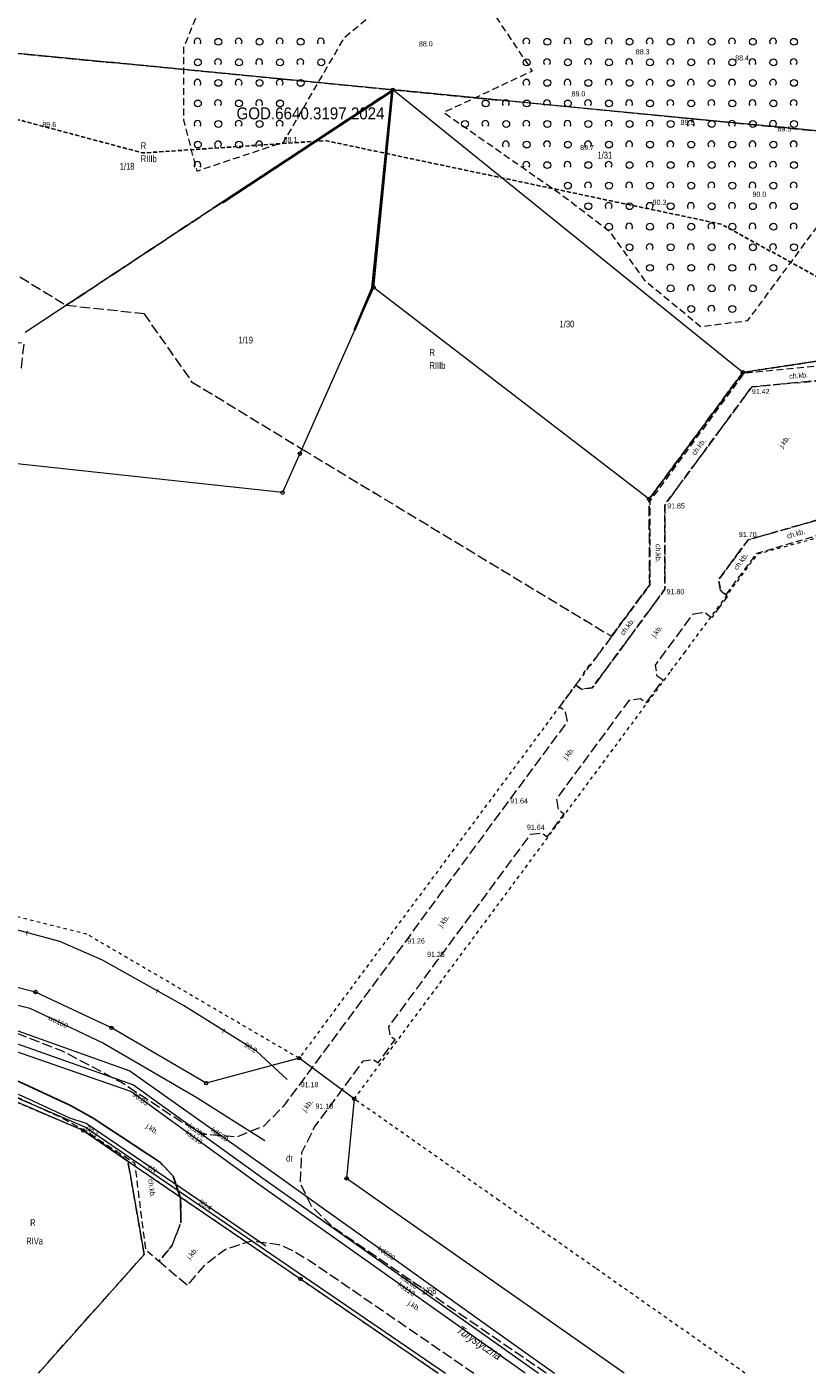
# Model space of a CAD drawing. Header units: metres. Extents: x 6540907 to 6541833, y 5893434 to 5894895.
# Tile 255 of 256: x 6541257 to 6541371, y 5894488 to 5894685. Entities that reach past the tile are written whole.
import ezdxf
from ezdxf.enums import TextEntityAlignment as Align

# ---------------------------------------------------------------- set-up
doc = ezdxf.new("R2010")
doc.units = ezdxf.units.M
doc.header["$MEASUREMENT"] = 0
for name, pattern in [('1.0_0.5', [1.5, 1, -0.5]), ('1.5_0.5', [2, 1.5, -0.5]), ('2', [0.9, 0.6, -0.3]), ('219-500', [0, 0]), ('egkk-500', [2, 1.5, -0.5]), ('egug-500', [1, 0.5, -0.5])]:
    doc.linetypes.add(name, pattern=pattern)
doc.layers.get('0').update_dxf_attribs({"color": 2, "linetype": 'CONTINUOUS', "lineweight": 5})
for name, color, linetype, lineweight in [('202-punkt graniczny', 251, 'CONTINUOUS', 9), ('203-punkt graniczny', 251, 'CONTINUOUS', 9), ('209-oznaczenie konturu klasyfikacyjnego', 251, 'CONTINUOUS', 9), ('210-oznaczenie konturu użytku gruntowego', 251, 'CONTINUOUS', 9), ('211-numer działki ewidencyjnej', 156, 'CONTINUOUS', 9), ('217-kontur klasyfikacyjny', 251, 'CONTINUOUS', 9), ('218-kontur użytku gruntowego', 251, 'CONTINUOUS', 9), ('219-działka ewidencyjna', 152, 'CONTINUOUS', 18), ('994-Nazwa ulicy', 251, 'CONTINUOUS', 9), ('chodnik', 251, 'CONTINUOUS', 9), ('chodnik-Atr17', 251, 'CONTINUOUS', 9), ('jezdnia', 251, 'CONTINUOUS', 9), ('jezdnia-Atr17', 251, 'CONTINUOUS', 9), ('krawężnik', 251, 'CONTINUOUS', 9), ('ogrodzenie trwałe', 251, 'CONTINUOUS', 9), ('pikieta naturalna', 251, 'CONTINUOUS', 9), ('pikieta naturalna-Atr2', 251, 'CONTINUOUS', 9), ('pikieta sztuczna', 251, 'CONTINUOUS', 9), ('pikieta sztuczna-Atr2', 251, 'CONTINUOUS', 9), ('przewód elektroenergetyczny podziemny', 251, 'CONTINUOUS', 9), ('przewód elektroenergetyczny podziemny-Atr1', 251, 'CONTINUOUS', 9), ('przewód kanalizacyjny', 251, 'CONTINUOUS', 9), ('przewód kanalizacyjny-Atr1', 251, 'CONTINUOUS', 9), ('przewód telekomunikacyjny podziemny', 251, 'CONTINUOUS', 9), ('przewód telekomunikacyjny podziemny-Atr1', 251, 'CONTINUOUS', 9), ('przewód wodociągowy', 251, 'CONTINUOUS', 9), ('przewód wodociągowy-Atr1', 251, 'CONTINUOUS', 9), ('rzędna', 251, 'CONTINUOUS', 9), ('rzędna-Atr2', 251, 'CONTINUOUS', 9), ('zadrzewienie  zakrzewienie', 252, 'CONTINUOUS', 15), ('Zakres', 252, 'CONTINUOUS', 15), ('Zakres-Atr18', 252, 'CONTINUOUS', 15)]:
    doc.layers.add(name, color=color, linetype=linetype, lineweight=lineweight)
doc.styles.get("Standard").update_dxf_attribs({"font": 'Arial', "width": 0.75})
doc.linetypes.add('902-500', pattern='A,3.75,0,[1,ksztalty.shx,S=0.5,R=0,X=0,Y=0],3.75', length=7.5)

# ---------------------------------------------------------------- blocks, each defined once
blk = doc.blocks.new('203')
at = {"linetype": 'Continuous', "lineweight": 0}
h = blk.add_hatch(color=0, dxfattribs=at)
edge = h.paths.add_edge_path()
edge.add_arc((0, 0), 0.045, 0, 360)
blk = doc.blocks.new('202')
at = {"color": 0, "linetype": 'Continuous', "lineweight": 0}
blk.add_circle((0, 0), 0.25, dxfattribs=at)
blk = doc.blocks.new('PW01')
at = {"linetype": 'Continuous', "lineweight": 13}
h = blk.add_hatch(color=0, dxfattribs=at)
edge = h.paths.add_edge_path()
edge.add_arc((0, 0), 0.045, 0, 360)
blk = doc.blocks.new('OTZK1')
at = {"color": 0, "linetype": 'Continuous'}
blk.add_circle((0, 0), 0.5, dxfattribs=at)
blk = doc.blocks.new('OTZK2')
at = {"color": 0, "linetype": 'Continuous'}
blk.add_arc((0, 0), 0.5, 318.85, 221.162, dxfattribs=at)

msp = doc.modelspace()

# ---------------------------------------------------------------- linework, layer by layer
at = {"layer": '217-kontur klasyfikacyjny', "linetype": 'egkk-500', "lineweight": 18, "flags": 128}
for points in [[(6541310.32, 5894675.53), (6541248.61, 5894681.51)], [(6541248.61, 5894681.51), (6541310.32, 5894675.53)], [(6541262.68, 5894644.07), (6541310.32, 5894675.53)], [(6541310.32, 5894675.53), (6541262.68, 5894644.07)], [(6541310.32, 5894675.53), (6541382.26, 5894668.55)], [(6541382.26, 5894668.55), (6541310.32, 5894675.53)], [(6541245.67, 5894654.45), (6541262.68, 5894644.07)], [(6541262.68, 5894644.07), (6541273.99, 5894642.87)], [(6541273.99, 5894642.87), (6541280.97, 5894632.91)], [(6541361.42, 5894634.27), (6541375.08, 5894636.33)], [(6541347.74, 5894615.78), (6541361.42, 5894634.27)], [(6541280.97, 5894632.91), (6541297.08, 5894623.08)], [(6541297.08, 5894623.08), (6541342.24, 5894595.74)], [(6541347.82, 5894603.27), (6541347.74, 5894615.78)], [(6541342.24, 5894595.74), (6541347.82, 5894603.27)], [(6541265.15, 5894523.59), (6541248.06, 5894530.87)], [(6541271.67, 5894519.13), (6541265.15, 5894523.59)], [(6541274.06, 5894505.48), (6541271.67, 5894519.13)], [(6541258.63, 5894488.17), (6541274.06, 5894505.48)]]:
    msp.add_lwpolyline(points, dxfattribs=at)
at = {"layer": '218-kontur użytku gruntowego', "linetype": 'egug-500', "lineweight": 18, "flags": 128}
for points in [[(6541310.32, 5894675.53), (6541248.61, 5894681.51)], [(6541248.61, 5894681.51), (6541310.32, 5894675.53)], [(6541262.68, 5894644.07), (6541310.32, 5894675.53)], [(6541310.32, 5894675.53), (6541262.68, 5894644.07)], [(6541310.32, 5894675.53), (6541382.26, 5894668.55)], [(6541382.26, 5894668.55), (6541310.32, 5894675.53)], [(6541245.67, 5894654.45), (6541262.68, 5894644.07)], [(6541262.68, 5894644.07), (6541273.99, 5894642.87)], [(6541273.99, 5894642.87), (6541280.97, 5894632.91)], [(6541361.42, 5894634.27), (6541375.08, 5894636.33)], [(6541375.08, 5894636.33), (6541361.42, 5894634.27)], [(6541347.74, 5894615.78), (6541361.42, 5894634.27)], [(6541361.42, 5894634.27), (6541347.74, 5894615.78)], [(6541280.97, 5894632.91), (6541297.08, 5894623.08)], [(6541297.08, 5894623.08), (6541342.24, 5894595.74)], [(6541347.82, 5894603.27), (6541347.74, 5894615.78)], [(6541347.74, 5894615.78), (6541347.82, 5894603.27)], [(6541363.59, 5894607.77), (6541375.27, 5894610.95)], [(6541352.88, 5894593.31), (6541363.59, 5894607.77)], [(6541342.24, 5894595.74), (6541347.82, 5894603.27)], [(6541347.82, 5894603.27), (6541342.24, 5894595.74)], [(6541342.24, 5894595.74), (6541338.9, 5894591.22)], [(6541350.92, 5894590.66), (6541352.88, 5894593.31)], [(6541338.9, 5894591.22), (6541325.22, 5894572.72)], [(6541338.01, 5894573.21), (6541350.92, 5894590.66)], [(6541325.22, 5894572.72), (6541311.53, 5894554.24)], [(6541322.55, 5894552.31), (6541338.01, 5894573.21)], [(6541265.67, 5894552.24), (6541238.8, 5894558.96)], [(6541311.53, 5894554.24), (6541296.66, 5894534.13)], [(6541296.66, 5894534.13), (6541265.67, 5894552.24)], [(6541304.7, 5894528.19), (6541322.55, 5894552.31)], [(6541265.15, 5894523.59), (6541248.06, 5894530.87)], [(6541248.06, 5894530.87), (6541265.15, 5894523.59)], [(6541325.82, 5894513.37), (6541304.7, 5894528.19)], [(6541271.67, 5894519.13), (6541265.15, 5894523.59)], [(6541265.15, 5894523.59), (6541271.67, 5894519.13)], [(6541274.06, 5894505.48), (6541271.67, 5894519.13)], [(6541271.67, 5894519.13), (6541296.85, 5894501.92)], [(6541339.9, 5894503.49), (6541325.82, 5894513.37)], [(6541258.63, 5894488.17), (6541274.06, 5894505.48)], [(6541358.49, 5894490.44), (6541339.9, 5894503.49)], [(6541296.85, 5894501.92), (6541308.82, 5894493.74)], [(6541308.82, 5894493.74), (6541316.97, 5894488.17)], [(6541361.73, 5894488.17), (6541358.49, 5894490.44)]]:
    msp.add_lwpolyline(points, dxfattribs=at)
at = {"layer": '219-działka ewidencyjna', "linetype": '219-500', "lineweight": 18, "flags": 128}
for points in [[(6541310.32, 5894675.53), (6541248.61, 5894681.51)], [(6541310.32, 5894675.53), (6541256.68, 5894640.11)], [(6541310.32, 5894675.53), (6541307.53, 5894646.66)], [(6541361.42, 5894634.27), (6541310.32, 5894675.53)], [(6541382.26, 5894668.55), (6541310.32, 5894675.53)], [(6541307.53, 5894646.66), (6541296.77, 5894622.4)], [(6541347.74, 5894615.78), (6541307.53, 5894646.66)], [(6541375.08, 5894636.33), (6541361.42, 5894634.27)], [(6541361.42, 5894634.27), (6541347.74, 5894615.78)], [(6541296.77, 5894622.4), (6541294.25, 5894616.71)], [(6541294.25, 5894616.71), (6541254.6, 5894621.02)], [(6541258.2, 5894543.8), (6541244.13, 5894547.32)], [(6541269.26, 5894538.56), (6541258.2, 5894543.8)], [(6541283.08, 5894530.49), (6541269.26, 5894538.56)], [(6541296.66, 5894534.13), (6541283.08, 5894530.49)], [(6541304.7, 5894528.19), (6541296.66, 5894534.13)], [(6541265.15, 5894523.59), (6541248.06, 5894530.87)], [(6541304.7, 5894528.19), (6541303.58, 5894516.59)], [(6541265.15, 5894523.59), (6541271.67, 5894519.13)], [(6541271.67, 5894519.13), (6541296.85, 5894501.92)], [(6541271.67, 5894519.13), (6541274.06, 5894505.48)], [(6541344.12, 5894488.17), (6541303.58, 5894516.59)], [(6541258.63, 5894488.17), (6541274.06, 5894505.48)], [(6541296.85, 5894501.92), (6541308.82, 5894493.74)], [(6541308.82, 5894493.74), (6541316.97, 5894488.17)]]:
    msp.add_lwpolyline(points, dxfattribs=at)
at = {"layer": 'chodnik', "linetype": '1.0_0.5', "lineweight": 18, "flags": 128}
for points in [[(6541358.97, 5894601.81), (6541363.47, 5894607.87), (6541375.33, 5894611.38), (6541383.57, 5894622.44), (6541377.73, 5894635.42), (6541381.64, 5894653.23), (6541384.92, 5894668.19), (6541382.32, 5894668.74), (6541379.03, 5894653.69), (6541375, 5894635.41), (6541361.58, 5894634.15), (6541347.82, 5894615.45), (6541347.86, 5894603.29), (6541339.14, 5894591.49), (6541339.03, 5894591.58), (6541338.12, 5894590.32), (6541338.22, 5894590.25), (6541337.01, 5894588.61), (6541337.85, 5894588.03), (6541339.45, 5894588.23), (6541350.05, 5894602.61), (6541350.01, 5894614.9), (6541362.71, 5894632.15), (6541376.33, 5894633.42), (6541381.17, 5894622.69), (6541374.17, 5894613.25), (6541362.19, 5894609.82), (6541357.88, 5894603.99), (6541358.16, 5894602.4)], [(6541218.69, 5894535), (6541228.58, 5894534.87), (6541234.37, 5894534.29), (6541240.54, 5894533.24), (6541247.13, 5894531.43), (6541254.53, 5894528.91), (6541262.15, 5894525.39), (6541265.84, 5894523.28), (6541272.64, 5894518.86), (6541274.23, 5894506.21), (6541276.23, 5894504.53), (6541278.1, 5894506.77), (6541279.4, 5894510.1), (6541279.37, 5894513.72), (6541278.26, 5894516.93), (6541276.41, 5894518.92), (6541266.58, 5894525.4), (6541263.31, 5894527.25), (6541255.1, 5894531.04), (6541247.64, 5894533.53), (6541240.93, 5894535.38), (6541234.58, 5894536.45), (6541228.82, 5894537.01), (6541218.57, 5894537.17)]]:
    msp.add_lwpolyline(points, close=True, dxfattribs=at)
at = {"layer": 'jezdnia', "linetype": '1.5_0.5', "lineweight": 18, "flags": 128}
for points in [[(6541252.14, 5894619.39), (6541251.57, 5894620.09), (6541251.75, 5894621.65), (6541252.51, 5894622.22), (6541253.83, 5894634.15), (6541255.09, 5894635.06), (6541256.13, 5894634.95), (6541256.54, 5894638.48), (6541254.3, 5894638.69), (6541254.32, 5894638.94), (6541244.44, 5894646.81), (6541243.77, 5894647.18), (6541242.99, 5894647.23), (6541242.3, 5894647.01), (6541241.53, 5894647.87), (6541241.06, 5894648.72), (6541240.95, 5894648.89), (6541237.44, 5894646.86), (6541237.54, 5894646.71), (6541237.95, 5894645.96), (6541237.72, 5894644.57), (6541230.87, 5894640.84), (6541229.94, 5894632.68), (6541228.71, 5894631.76), (6541227.85, 5894631.83), (6541227.7, 5894631.85), (6541227.31, 5894628.29), (6541227.47, 5894628.27), (6541228.29, 5894628.18), (6541229.3, 5894626.95), (6541228.96, 5894623.73), (6541236.96, 5894613.64), (6541233.94, 5894585.5), (6541232.68, 5894584.52), (6541231.56, 5894584.63), (6541231.36, 5894584.66), (6541230.88, 5894580.47), (6541231.06, 5894580.44), (6541232.26, 5894580.31), (6541233.28, 5894579.24), (6541232.03, 5894567.75), (6541230.79, 5894566.79), (6541229.52, 5894566.89), (6541229.34, 5894566.92), (6541228.88, 5894562.81), (6541229.04, 5894562.75), (6541230.37, 5894562.61), (6541231.36, 5894561.53), (6541230.85, 5894556.73), (6541230.42, 5894553.01), (6541229.31, 5894549.13), (6541227.62, 5894546.47), (6541223.89, 5894544.49), (6541219.21, 5894543.81), (6541218.57, 5894537.17), (6541228.82, 5894537.01), (6541234.58, 5894536.45), (6541240.93, 5894535.38), (6541247.64, 5894533.53), (6541255.1, 5894531.04), (6541263.31, 5894527.25), (6541266.58, 5894525.4), (6541276.41, 5894518.92), (6541278.26, 5894516.93), (6541279.37, 5894513.72), (6541279.4, 5894510.1), (6541278.1, 5894506.77), (6541276.23, 5894504.53), (6541280.38, 5894500.96), (6541283.02, 5894504.08), (6541285.89, 5894506.27), (6541289.7, 5894507.46), (6541293.72, 5894506.94), (6541295.78, 5894506.04), (6541298.18, 5894504.6), (6541306.06, 5894499.2), (6541322.15, 5894488.17)], [(6541332.69, 5894488.17), (6541301.62, 5894509.44), (6541298.45, 5894512.55), (6541296.85, 5894515.86), (6541297.05, 5894520.36), (6541298.87, 5894524), (6541302.53, 5894528.98), (6541306.03, 5894533.76), (6541307.53, 5894533.94), (6541308.19, 5894533.47), (6541310.66, 5894536.83), (6541310, 5894537.28), (6541309.75, 5894538.74), (6541316.92, 5894548.49), (6541330.45, 5894566.83), (6541332.05, 5894567.03), (6541332.88, 5894566.45), (6541335.33, 5894569.78), (6541334.53, 5894570.37), (6541334.26, 5894572), (6541344.86, 5894586.41), (6541346.5, 5894586.64), (6541347.33, 5894586.04), (6541349.78, 5894589.34), (6541348.93, 5894589.93), (6541348.67, 5894591.54), (6541354.2, 5894599.04), (6541355.83, 5894599.25), (6541356.67, 5894598.65), (6541356.98, 5894598.55), (6541359.17, 5894601.51), (6541358.97, 5894601.81), (6541358.16, 5894602.4), (6541357.88, 5894603.99), (6541362.19, 5894609.82), (6541374.17, 5894613.25), (6541381.17, 5894622.69), (6541376.33, 5894633.42), (6541362.71, 5894632.15), (6541350.01, 5894614.9), (6541350.05, 5894602.61), (6541339.45, 5894588.23), (6541337.85, 5894588.03), (6541337.01, 5894588.61), (6541334.68, 5894585.46), (6541335.45, 5894584.88), (6541335.8, 5894583.31), (6541317.36, 5894558.3), (6541311.98, 5894550.93), (6541298.08, 5894532.14), (6541297.12, 5894530.81), (6541294.37, 5894527.13), (6541291.53, 5894524.24), (6541287.56, 5894522.63), (6541282.76, 5894523.02), (6541279.28, 5894524.96), (6541270.64, 5894530.64), (6541262.12, 5894535.18), (6541251.98, 5894539.1), (6541243.34, 5894541.64), (6541239.78, 5894543.53), (6541236.87, 5894546.98), (6541235.88, 5894552.26), (6541236.6, 5894559.31), (6541239.58, 5894586.62), (6541240.78, 5894587.48), (6541241.64, 5894587.37), (6541241.94, 5894587.3), (6541242.4, 5894591.56), (6541242.18, 5894591.57), (6541241.26, 5894591.65), (6541240.26, 5894592.83), (6541241.69, 5894605.99), (6541242.94, 5894606.97), (6541243.85, 5894606.9), (6541244.37, 5894611.15), (6541244.49, 5894611.14), (6541244.37, 5894611.15), (6541243.39, 5894611.28), (6541242.37, 5894612.49), (6541242.59, 5894614.78), (6541246.72, 5894617.88), (6541248.29, 5894617.64), (6541248.96, 5894616.81), (6541252.14, 5894619.39)]]:
    msp.add_lwpolyline(points, dxfattribs=at)
at = {"layer": 'krawężnik', "linetype": 'Continuous', "lineweight": 25, "flags": 128}
msp.add_lwpolyline([(6541279.4, 5894510.1), (6541279.37, 5894513.72), (6541278.26, 5894516.93), (6541276.41, 5894518.92), (6541266.58, 5894525.4), (6541263.31, 5894527.25), (6541255.1, 5894531.04), (6541247.64, 5894533.53), (6541240.93, 5894535.38), (6541234.58, 5894536.45), (6541228.82, 5894537.01), (6541218.57, 5894537.17), (6541217.78, 5894537.13), (6541208.97, 5894536.18), (6541197.36, 5894533.43), (6541187.13, 5894529.48), (6541178.96, 5894525.24), (6541170.33, 5894519.44), (6541163.17, 5894513.37), (6541154.77, 5894503.91), (6541148.56, 5894496.22), (6541142.39, 5894488.17)], dxfattribs=at)
at = {"layer": 'ogrodzenie trwałe', "linetype": '902-500', "lineweight": 35, "flags": 128}
msp.add_lwpolyline([(6541304.75, 5894640.45), (6541307.32, 5894646.57), (6541310.23, 5894675.39), (6541285.48, 5894659.09)], dxfattribs=at)
at = {"layer": 'przewód elektroenergetyczny podziemny', "linetype": 'Continuous', "lineweight": 18, "flags": 128}
for points in [[(6541219.23, 5894533.81), (6541227.86, 5894534.2), (6541248.19, 5894531.46), (6541265.49, 5894524.09), (6541318.04, 5894488.17)], [(6541291.79, 5894506.7), (6541281.87, 5894513.5), (6541265.58, 5894524.61), (6541263.21, 5894525.38), (6541256.56, 5894528.44), (6541248.48, 5894531.88), (6541231.27, 5894534.12), (6541231.25, 5894534.45)]]:
    msp.add_lwpolyline(points, dxfattribs=at)
at = {"layer": 'przewód kanalizacyjny', "linetype": 'Continuous', "lineweight": 18, "flags": 128}
for points in [[(6541329.65, 5894488.17), (6541290.77, 5894515.72), (6541272.11, 5894529.3), (6541231.46, 5894543.4), (6541211.3, 5894542.47), (6541209, 5894551.24), (6541207.86, 5894552.6)], [(6541183.85, 5894534.28), (6541184.42, 5894534.47), (6541209.88, 5894543.08), (6541231.53, 5894544.72), (6541272.47, 5894530.24), (6541291.35, 5894516.62), (6541331.4, 5894488.3), (6541331.58, 5894488.17)], [(6541132.92, 5894488.17), (6541145.28, 5894505.32), (6541151.97, 5894514.33), (6541157.88, 5894518.44), (6541181.23, 5894534.73), (6541212.63, 5894539.88), (6541238.66, 5894544.15), (6541271.97, 5894532.3), (6541290.99, 5894518.82), (6541299.01, 5894513.09), (6541299.89, 5894512.46), (6541311.03, 5894504.52), (6541311.77, 5894503.97), (6541330.11, 5894490.89), (6541333.95, 5894488.17)]]:
    msp.add_lwpolyline(points, dxfattribs=at)
at = {"layer": 'przewód telekomunikacyjny podziemny', "linetype": 'Continuous', "lineweight": 18, "flags": 128}
msp.add_lwpolyline([(6541294.89, 5894531.01), (6541290.43, 5894535.15), (6541279.8, 5894541.82), (6541267.96, 5894548.44), (6541261.76, 5894551.16), (6541245.95, 5894555.39), (6541238.59, 5894554.5), (6541234.31, 5894554.61), (6541228.51, 5894556.42)], dxfattribs=at)
at = {"layer": 'przewód wodociągowy', "linetype": 'Continuous', "lineweight": 18, "flags": 128}
msp.add_lwpolyline([(6541229.21, 5894547.07), (6541243.67, 5894544.85), (6541257.36, 5894541.43), (6541268.09, 5894536.34), (6541281.75, 5894528.38), (6541287.69, 5894524.63), (6541291.64, 5894522.14)], dxfattribs=at)
at = {"layer": 'zadrzewienie  zakrzewienie', "linetype": '1.0_0.5', "lineweight": 18, "flags": 128}
msp.add_lwpolyline([(6541385.04, 5894672.8), (6541397.86, 5894673.28), (6541397.24, 5894664.28), (6541389.94, 5894660.75), (6541387.78, 5894651.01), (6541397.41, 5894644.94), (6541401.22, 5894630.16), (6541404.59, 5894629.44), (6541412.06, 5894661.65), (6541412.25, 5894674.78), (6541406.79, 5894687.72), (6541397.3, 5894696.54), (6541384.17, 5894699.41), (6541314.01, 5894706.41), (6541301.93, 5894705.16), (6541291.87, 5894700.37), (6541284.11, 5894692.22), (6541279.79, 5894681.68), (6541279.79, 5894671.14), (6541281.71, 5894663.66), (6541294.4, 5894667.88), (6541303.31, 5894683.21), (6541312.47, 5894690.8), (6541319.85, 5894694.4), (6541323.72, 5894688.63), (6541330.69, 5894678.25), (6541317.77, 5894672.21), (6541334.81, 5894660.32), (6541341.83, 5894654.98), (6541347.03, 5894647.76), (6541355.26, 5894640.97), (6541362.14, 5894641.82)], close=True, dxfattribs=at)
at = {"layer": 'Zakres', "linetype": '2', "lineweight": 25, "flags": 128}
msp.add_lwpolyline([(6540930.81, 5894635.71), (6540952.62, 5894601.07), (6541020.61, 5894646.61), (6541060.25, 5894653.6), (6541133.37, 5894575.35), (6541132.66, 5894490.36), (6541235.67, 5894528.91), (6541230.54, 5894570.6), (6541183.33, 5894595.57), (6541196.93, 5894664.31), (6541212.33, 5894670.08), (6541232.27, 5894677.4), (6541273.87, 5894666.3), (6541300.52, 5894668.1), (6541358.25, 5894655.91), (6541525.85, 5894564.12), (6541649.47, 5894550.16), (6541682.61, 5894587.2)], dxfattribs=at)

# ---------------------------------------------------------------- block references
at = {"layer": '202-punkt graniczny', "linetype": 'Continuous', "lineweight": 18}
for p in [(6541310.32, 5894675.53), (6541307.53, 5894646.66), (6541361.42, 5894634.27), (6541296.77, 5894622.4), (6541294.25, 5894616.71), (6541347.74, 5894615.78), (6541258.2, 5894543.8), (6541269.26, 5894538.56), (6541296.66, 5894534.13), (6541283.08, 5894530.49), (6541304.7, 5894528.19), (6541265.15, 5894523.59), (6541303.58, 5894516.59), (6541296.85, 5894501.92)]:
    msp.add_blockref('202', p, dxfattribs=at)
at = {"layer": '203-punkt graniczny', "linetype": 'Continuous', "lineweight": 18}
for p in [(6541271.67, 5894519.13), (6541274.06, 5894505.48), (6541308.82, 5894493.74)]:
    msp.add_blockref('203', p, dxfattribs=at)
at = {"layer": 'pikieta naturalna', "linetype": 'Continuous', "lineweight": 13}
for p in [(6541314.15, 5894681.86), (6541345.8, 5894680.7), (6541360.3, 5894679.8), (6541336.43, 5894674.57), (6541259.3, 5894671), (6541352.34, 5894670.4), (6541366.49, 5894669.45), (6541294.4, 5894667.88), (6541337.67, 5894666.72), (6541348.25, 5894658.72), (6541362.83, 5894659.9)]:
    msp.add_blockref('PW01', p, dxfattribs=at)
at = {"layer": 'pikieta sztuczna', "linetype": 'Continuous', "lineweight": 13}
for p in [(6541362.71, 5894632.15), (6541350.01, 5894614.9), (6541362.19, 5894609.82), (6541350.05, 5894602.61), (6541327.17, 5894571.56), (6541331.56, 5894568.35), (6541311.98, 5894550.93), (6541316.92, 5894548.49), (6541297.12, 5894530.81), (6541301.32, 5894527.35)]:
    msp.add_blockref('PW01', p, dxfattribs=at)
at = {"layer": 'rzędna', "linetype": 'Continuous', "lineweight": 18}
for p in [(6541290.43, 5894535.15), (6541272.11, 5894529.3), (6541281.87, 5894513.5)]:
    msp.add_blockref('PW01', p, dxfattribs=at)
at = {"layer": 'rzędna', "linetype": 'Continuous', "lineweight": 18, "rotation": 325.652}
msp.add_blockref('PW01', (6541265.49, 5894524.09), dxfattribs=at)
at = {"layer": 'zadrzewienie  zakrzewienie', "linetype": 'Continuous', "lineweight": 18}
for name, p in [('OTZK2', (6541281.83, 5894682.54)), ('OTZK1', (6541284.88, 5894682.53)), ('OTZK2', (6541287.83, 5894682.54)), ('OTZK1', (6541290.88, 5894682.53)), ('OTZK2', (6541293.83, 5894682.54)), ('OTZK1', (6541296.88, 5894682.53)), ('OTZK2', (6541299.83, 5894682.54)), ('OTZK2', (6541329.83, 5894682.54)), ('OTZK1', (6541332.88, 5894682.53)), ('OTZK2', (6541335.83, 5894682.54)), ('OTZK1', (6541338.88, 5894682.53)), ('OTZK2', (6541341.83, 5894682.54)), ('OTZK1', (6541344.88, 5894682.53)), ('OTZK2', (6541347.83, 5894682.54)), ('OTZK1', (6541350.88, 5894682.53)), ('OTZK2', (6541353.83, 5894682.54)), ('OTZK1', (6541356.88, 5894682.53)), ('OTZK2', (6541359.83, 5894682.54)), ('OTZK1', (6541362.88, 5894682.53)), ('OTZK2', (6541365.83, 5894682.54)), ('OTZK1', (6541368.88, 5894682.53)), ('OTZK1', (6541281.88, 5894679.53)), ('OTZK2', (6541284.83, 5894679.54)), ('OTZK1', (6541287.88, 5894679.53)), ('OTZK2', (6541290.83, 5894679.54)), ('OTZK1', (6541293.88, 5894679.53)), ('OTZK2', (6541296.83, 5894679.54)), ('OTZK1', (6541299.88, 5894679.53)), ('OTZK1', (6541329.88, 5894679.53)), ('OTZK2', (6541332.83, 5894679.54)), ('OTZK1', (6541335.88, 5894679.53)), ('OTZK2', (6541338.83, 5894679.54)), ('OTZK1', (6541341.88, 5894679.53)), ('OTZK2', (6541344.83, 5894679.54)), ('OTZK1', (6541347.88, 5894679.53)), ('OTZK2', (6541350.83, 5894679.54)), ('OTZK1', (6541353.88, 5894679.53)), ('OTZK2', (6541356.83, 5894679.54)), ('OTZK1', (6541359.88, 5894679.53)), ('OTZK2', (6541362.83, 5894679.54)), ('OTZK1', (6541365.88, 5894679.53)), ('OTZK2', (6541368.83, 5894679.54)), ('OTZK2', (6541281.83, 5894676.54)), ('OTZK1', (6541284.88, 5894676.53)), ('OTZK2', (6541287.83, 5894676.54)), ('OTZK1', (6541290.88, 5894676.53)), ('OTZK2', (6541293.83, 5894676.54)), ('OTZK1', (6541296.88, 5894676.53)), ('OTZK2', (6541329.83, 5894676.54)), ('OTZK1', (6541332.88, 5894676.53)), ('OTZK2', (6541335.83, 5894676.54)), ('OTZK1', (6541338.88, 5894676.53)), ('OTZK2', (6541341.83, 5894676.54)), ('OTZK1', (6541344.88, 5894676.53)), ('OTZK2', (6541347.83, 5894676.54)), ('OTZK1', (6541350.88, 5894676.53)), ('OTZK2', (6541353.83, 5894676.54)), ('OTZK1', (6541356.88, 5894676.53)), ('OTZK2', (6541359.83, 5894676.54)), ('OTZK1', (6541362.88, 5894676.53)), ('OTZK2', (6541365.83, 5894676.54)), ('OTZK1', (6541368.88, 5894676.53)), ('OTZK1', (6541281.88, 5894673.53)), ('OTZK2', (6541284.83, 5894673.54)), ('OTZK1', (6541287.88, 5894673.53)), ('OTZK2', (6541290.83, 5894673.54)), ('OTZK1', (6541293.88, 5894673.53)), ('OTZK1', (6541323.88, 5894673.53)), ('OTZK2', (6541326.83, 5894673.54)), ('OTZK1', (6541329.88, 5894673.53)), ('OTZK2', (6541332.83, 5894673.54)), ('OTZK1', (6541335.88, 5894673.53)), ('OTZK2', (6541338.83, 5894673.54)), ('OTZK1', (6541341.88, 5894673.53)), ('OTZK2', (6541344.83, 5894673.54)), ('OTZK1', (6541347.88, 5894673.53)), ('OTZK2', (6541350.83, 5894673.54)), ('OTZK1', (6541353.88, 5894673.53)), ('OTZK2', (6541356.83, 5894673.54)), ('OTZK1', (6541359.88, 5894673.53)), ('OTZK2', (6541362.83, 5894673.54)), ('OTZK1', (6541365.88, 5894673.53)), ('OTZK2', (6541368.83, 5894673.54)), ('OTZK2', (6541281.83, 5894670.54)), ('OTZK1', (6541284.88, 5894670.53)), ('OTZK2', (6541287.83, 5894670.54)), ('OTZK1', (6541290.88, 5894670.53)), ('OTZK2', (6541293.83, 5894670.54)), ('OTZK1', (6541320.88, 5894670.53)), ('OTZK2', (6541323.83, 5894670.54)), ('OTZK1', (6541326.88, 5894670.53)), ('OTZK2', (6541329.83, 5894670.54)), ('OTZK1', (6541332.88, 5894670.53)), ('OTZK2', (6541335.83, 5894670.54)), ('OTZK1', (6541338.88, 5894670.53)), ('OTZK2', (6541341.83, 5894670.54)), ('OTZK1', (6541344.88, 5894670.53)), ('OTZK2', (6541347.83, 5894670.54)), ('OTZK1', (6541350.88, 5894670.53)), ('OTZK2', (6541353.83, 5894670.54)), ('OTZK1', (6541356.88, 5894670.53)), ('OTZK2', (6541359.83, 5894670.54)), ('OTZK1', (6541362.88, 5894670.53)), ('OTZK2', (6541365.83, 5894670.54)), ('OTZK1', (6541368.88, 5894670.53)), ('OTZK1', (6541281.88, 5894667.53)), ('OTZK2', (6541284.83, 5894667.54)), ('OTZK1', (6541287.88, 5894667.53)), ('OTZK2', (6541290.83, 5894667.54)), ('OTZK2', (6541326.83, 5894667.54)), ('OTZK1', (6541329.88, 5894667.53)), ('OTZK2', (6541332.83, 5894667.54)), ('OTZK1', (6541335.88, 5894667.53)), ('OTZK2', (6541338.83, 5894667.54)), ('OTZK1', (6541341.88, 5894667.53)), ('OTZK2', (6541344.83, 5894667.54)), ('OTZK1', (6541347.88, 5894667.53)), ('OTZK2', (6541350.83, 5894667.54)), ('OTZK1', (6541353.88, 5894667.53)), ('OTZK2', (6541356.83, 5894667.54)), ('OTZK1', (6541359.88, 5894667.53)), ('OTZK2', (6541362.83, 5894667.54)), ('OTZK1', (6541365.88, 5894667.53)), ('OTZK2', (6541368.83, 5894667.54)), ('OTZK2', (6541281.83, 5894664.54)), ('OTZK2', (6541329.83, 5894664.54)), ('OTZK1', (6541332.88, 5894664.53)), ('OTZK2', (6541335.83, 5894664.54)), ('OTZK1', (6541338.88, 5894664.53)), ('OTZK2', (6541341.83, 5894664.54)), ('OTZK1', (6541344.88, 5894664.53)), ('OTZK2', (6541347.83, 5894664.54)), ('OTZK1', (6541350.88, 5894664.53)), ('OTZK2', (6541353.83, 5894664.54)), ('OTZK1', (6541356.88, 5894664.53)), ('OTZK2', (6541359.83, 5894664.54)), ('OTZK1', (6541362.88, 5894664.53)), ('OTZK2', (6541365.83, 5894664.54)), ('OTZK1', (6541368.88, 5894664.53)), ('OTZK1', (6541335.88, 5894661.53)), ('OTZK2', (6541338.83, 5894661.54)), ('OTZK1', (6541341.88, 5894661.53)), ('OTZK2', (6541344.83, 5894661.54)), ('OTZK1', (6541347.88, 5894661.53)), ('OTZK2', (6541350.83, 5894661.54)), ('OTZK1', (6541353.88, 5894661.53)), ('OTZK2', (6541356.83, 5894661.54)), ('OTZK1', (6541359.88, 5894661.53)), ('OTZK2', (6541362.83, 5894661.54)), ('OTZK1', (6541365.88, 5894661.53)), ('OTZK2', (6541368.83, 5894661.54)), ('OTZK1', (6541338.88, 5894658.53)), ('OTZK2', (6541341.83, 5894658.54)), ('OTZK1', (6541344.88, 5894658.53)), ('OTZK2', (6541347.83, 5894658.54)), ('OTZK1', (6541350.88, 5894658.53)), ('OTZK2', (6541353.83, 5894658.54)), ('OTZK1', (6541356.88, 5894658.53)), ('OTZK2', (6541359.83, 5894658.54)), ('OTZK1', (6541362.88, 5894658.53)), ('OTZK2', (6541365.83, 5894658.54)), ('OTZK1', (6541368.88, 5894658.53)), ('OTZK1', (6541341.88, 5894655.53)), ('OTZK2', (6541344.83, 5894655.54)), ('OTZK1', (6541347.88, 5894655.53)), ('OTZK2', (6541350.83, 5894655.54)), ('OTZK1', (6541353.88, 5894655.53)), ('OTZK2', (6541356.83, 5894655.54)), ('OTZK1', (6541359.88, 5894655.53)), ('OTZK2', (6541362.83, 5894655.54)), ('OTZK1', (6541365.88, 5894655.53)), ('OTZK2', (6541368.83, 5894655.54)), ('OTZK1', (6541344.88, 5894652.53)), ('OTZK2', (6541347.83, 5894652.54)), ('OTZK1', (6541350.88, 5894652.53)), ('OTZK2', (6541353.83, 5894652.54)), ('OTZK1', (6541356.88, 5894652.53)), ('OTZK2', (6541359.83, 5894652.54)), ('OTZK1', (6541362.88, 5894652.53)), ('OTZK2', (6541365.83, 5894652.54)), ('OTZK1', (6541368.88, 5894652.53)), ('OTZK1', (6541347.88, 5894649.53)), ('OTZK2', (6541350.83, 5894649.54)), ('OTZK1', (6541353.88, 5894649.53)), ('OTZK2', (6541356.83, 5894649.54)), ('OTZK1', (6541359.88, 5894649.53)), ('OTZK2', (6541362.83, 5894649.54)), ('OTZK1', (6541365.88, 5894649.53)), ('OTZK1', (6541350.88, 5894646.53)), ('OTZK2', (6541353.83, 5894646.54)), ('OTZK1', (6541356.88, 5894646.53)), ('OTZK2', (6541359.83, 5894646.54)), ('OTZK1', (6541362.88, 5894646.53)), ('OTZK1', (6541353.88, 5894643.53)), ('OTZK2', (6541356.83, 5894643.54)), ('OTZK1', (6541359.88, 5894643.53))]:
    msp.add_blockref(name, p, dxfattribs=at)

# ---------------------------------------------------------------- texts
at = {"layer": '209-oznaczenie konturu klasyfikacyjnego', "linetype": 'Continuous', "lineweight": 18, "width": 0.79}
for s, p in [('RIIIb', (6541273.55, 5894665.96)), ('RIIIb', (6541315.68, 5894635.77)), ('RIVa', (6541256.83, 5894507.95))]:
    msp.add_text(s, height=1, dxfattribs=at).set_placement(p, align=Align.TOP_LEFT)
at = {"layer": '210-oznaczenie konturu użytku gruntowego', "linetype": 'Continuous', "lineweight": 18, "width": 0.79}
for s, p in [('R', (6541273.55, 5894666.86)), ('R', (6541315.68, 5894636.67)), ('dr', (6541294.76, 5894519.05)), ('R', (6541257.41, 5894509.62))]:
    msp.add_text(s, height=1, dxfattribs=at).set_placement(p)
at = {"layer": '211-numer działki ewidencyjnej', "linetype": 'Continuous', "lineweight": 18, "width": 0.79}
for s, p in [('1/31', (6541340.2, 5894665.48)), ('1/18', (6541270.48, 5894663.85)), ('1/30', (6541334.67, 5894640.83)), ('1/19', (6541287.78, 5894638.49))]:
    msp.add_text(s, height=1, dxfattribs=at).set_placement(p)
msp.add_text('1/68', height=1, dxfattribs=at).set_placement((6541314.54, 5894500.69), align=Align.TOP_LEFT)
at = {"layer": '994-Nazwa ulicy', "linetype": 'Continuous', "lineweight": 25, "oblique": 15, "width": 0.79}
msp.add_text('Turystyczna', height=1.25, rotation=325.818, dxfattribs=at).set_placement((6541319.46, 5894494.25))
at = {"layer": 'chodnik-Atr17', "width": 0.9}
for rotation, p in [(5.327, (6541368.21, 5894633.31)), (53.638, (6541354.45, 5894622.06)), (16.486, (6541367.96, 5894609.97)), (270.188, (6541348.7, 5894609.22)), (53.746, (6541360.61, 5894605.35)), (53.604, (6541344.04, 5894595.81)), (277.164, (6541274.62, 5894516.46))]:
    msp.add_text('ch.kb.', height=0.75, rotation=rotation, dxfattribs=at).set_placement(p)
at = {"layer": 'jezdnia-Atr17', "width": 0.9}
for rotation, p in [(53.639, (6541367.21, 5894623.18)), (53.639, (6541367.21, 5894623.18)), (53.597, (6541348.59, 5894595.49)), (53.597, (6541348.59, 5894595.49)), (53.662, (6541335.72, 5894577.65)), (53.662, (6541335.72, 5894577.65)), (53.613, (6541317.49, 5894553.19)), (53.613, (6541317.49, 5894553.19)), (53.686, (6541297.61, 5894526.23)), (53.686, (6541297.61, 5894526.23)), (326.607, (6541274.24, 5894524.04)), (326.607, (6541274.24, 5894524.04)), (49.764, (6541280.72, 5894504.7)), (49.764, (6541280.72, 5894504.7)), (325.563, (6541312.48, 5894498.23)), (325.563, (6541312.48, 5894498.23))]:
    msp.add_text('j.kb.', height=0.75, rotation=rotation, dxfattribs=at).set_placement(p)
at = {"layer": 'pikieta naturalna-Atr2', "width": 0.9}
for s, p in [('88.0', (6541314.15, 5894681.86)), ('88.3', (6541345.8, 5894680.7)), ('88.4', (6541360.3, 5894679.8)), ('89.0', (6541336.43, 5894674.57)), ('89.6', (6541259.19, 5894670.08)), ('89.5', (6541352.34, 5894670.4)), ('89.1', (6541294.4, 5894667.88)), ('89.5', (6541366.49, 5894669.45)), ('89.7', (6541337.67, 5894666.72)), ('90.0', (6541362.83, 5894659.9)), ('90.3', (6541348.25, 5894658.72))]:
    msp.add_text(s, height=0.75, dxfattribs=at).set_placement(p)
at = {"layer": 'pikieta sztuczna-Atr2', "width": 0.9}
for s, p in [('91.42', (6541362.74, 5894631.1)), ('91.85', (6541350.37, 5894614.4)), ('91.70', (6541360.84, 5894610.23)), ('91.80', (6541350.29, 5894601.87)), ('91.64', (6541327.47, 5894571.34)), ('91.64', (6541329.91, 5894567.48)), ('91.26', (6541312.43, 5894550.89)), ('91.25', (6541315.34, 5894548.93)), ('91.18', (6541296.9, 5894529.91)), ('91.18', (6541299.05, 5894526.77))]:
    msp.add_text(s, height=0.75, dxfattribs=at).set_placement(p)
at = {"layer": 'przewód elektroenergetyczny podziemny-Atr1', "width": 0.9}
msp.add_text('eN', height=0.75, rotation=325.705, dxfattribs=at).set_placement((6541274.7, 5894518.39), align=Align.MIDDLE_LEFT)
at = {"layer": 'przewód kanalizacyjny-Atr1', "width": 0.9}
for s, rotation, p in [('ks110', 323.954, (6541280.21, 5894523.4)), ('ks200', 324.194, (6541280.62, 5894524.36)), ('kd600', 324.674, (6541283.91, 5894523.83)), ('kd600', 324.521, (6541308.28, 5894506.48)), ('ks110', 324.681, (6541311.24, 5894501.22)), ('ks200', 324.735, (6541311.63, 5894502.28))]:
    msp.add_text(s, height=0.75, rotation=rotation, dxfattribs=at).set_placement(p, align=Align.MIDDLE_LEFT)
at = {"layer": 'przewód telekomunikacyjny podziemny-Atr1', "width": 0.9}
for rotation, p in [(345.021, (6541256.81, 5894552.48)), (330.789, (6541275.85, 5894544.03)), (327.893, (6541285.53, 5894538.23))]:
    msp.add_text('t', height=0.75, rotation=rotation, dxfattribs=at).set_placement(p, align=Align.MIDDLE_LEFT)
at = {"layer": 'przewód wodociągowy-Atr1', "width": 0.9}
msp.add_text('wo160', height=0.75, rotation=334.622, dxfattribs=at).set_placement((6541260.11, 5894540.12), align=Align.MIDDLE_LEFT)
at = {"layer": 'rzędna-Atr2', "width": 0.9}
for s, rotation, p in [('90.2', 327.893, (6541288.73, 5894536.22)), ('90.1', 325.648, (6541265.65, 5894523.98)), ('90.4', 325.57, (6541282.16, 5894513.3))]:
    msp.add_text(s, height=0.75, rotation=rotation, dxfattribs=at).set_placement(p, align=Align.MIDDLE_LEFT)
msp.add_text('90.05', height=0.75, rotation=323.954, dxfattribs=at).set_placement((6541272.23, 5894528.67))
at = {"layer": 'Zakres-Atr18', "width": 0.903}
msp.add_text('GOD.6640.3197.2024', height=1.75, dxfattribs=at).set_placement((6541287.52, 5894670.68), align=Align.BOTTOM_LEFT)
msp.add_text('GOD.6640.3197.2024', height=1.75, dxfattribs=at).set_placement((6541287.52, 5894670.68), align=Align.BOTTOM_LEFT)

doc.saveas('drawing.dxf')
